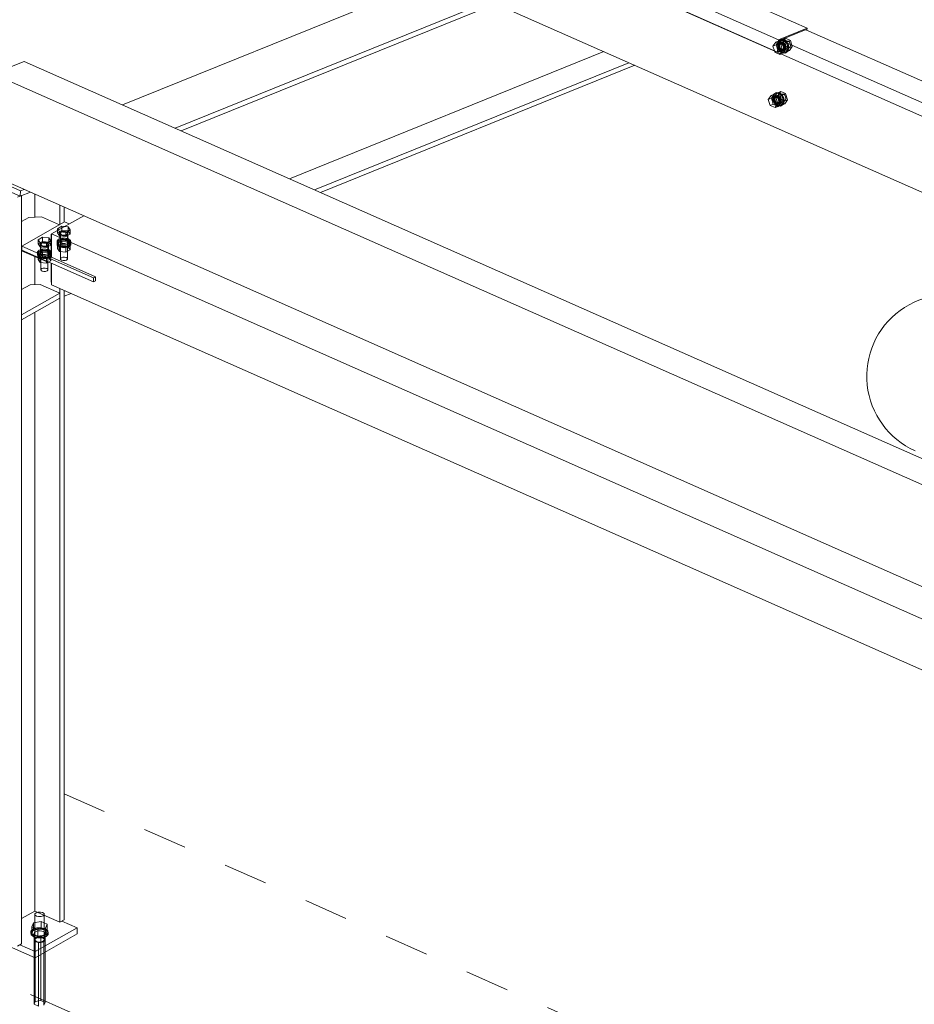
# Model space of a CAD drawing. Header units: millimetres. Extents: x -127 to 701, y 152 to 732.
# Tile 39 of 75: x 547 to 567, y 277 to 300. Entities that reach past the tile are written whole.
import ezdxf

# ---------------------------------------------------------------- set-up
doc = ezdxf.new("R2010")
doc.units = ezdxf.units.MM
for name, pattern in [('XKITLINE00', [0]), ('XKITLINE01', [4, 1, -1, 1, -1]), ('XKITLINE02', [4, 2, -2])]:
    doc.linetypes.add(name, pattern=pattern)
for name, color, linetype, lineweight in [('Schrauben', 7, 'Continuous', 0), ('Teil', 7, 'Continuous', 0), ('Text', 5, 'Continuous', 0)]:
    doc.layers.add(name, color=color, linetype=linetype, lineweight=lineweight)

msp = doc.modelspace()

# ---------------------------------------------------------------- linework, layer by layer
at = {"layer": 'Schrauben', "linetype": 'XKITLINE02', "lineweight": 0}
for p, q in [((564.123, 299.132), (564.211, 299.167)), ((564.146, 299.077), (564.211, 299.167)), ((564.211, 299.167), (564.32, 299.119)), ((563.991, 299.078), (563.926, 298.988)), ((563.926, 298.988), (563.996, 299.016)), ((563.926, 298.988), (563.96, 298.882)), ((563.991, 299.078), (564.061, 299.107)), ((564.101, 299.03), (563.991, 299.078)), ((563.996, 299.016), (564.061, 299.107)), ((564.041, 298.877), (563.996, 299.016)), ((564.048, 299.102), (564.026, 299.037)), ((564.026, 299.037), (564.035, 298.957)), ((564.035, 298.957), (564.074, 298.885)), ((564.042, 299.023), (564.036, 298.999)), ((564.036, 298.999), (564.037, 298.971)), ((564.037, 298.971), (564.045, 298.943)), ((564.054, 299.043), (564.042, 299.023)), ((564.045, 298.943), (564.059, 298.918)), ((564.057, 299.027), (564.046, 298.994)), ((564.046, 298.994), (564.051, 298.955)), ((564.097, 299.136), (564.048, 299.102)), ((564.048, 299.046), (564.07, 299.111)), ((564.057, 298.966), (564.048, 299.046)), ((564.051, 298.955), (564.07, 298.918)), ((564.071, 299.054), (564.054, 299.043)), ((564.082, 299.044), (564.057, 299.027)), ((564.096, 298.894), (564.057, 298.966)), ((564.123, 299.132), (564.058, 299.041)), ((564.058, 299.041), (564.146, 299.077)), ((564.058, 299.041), (564.102, 298.902)), ((564.064, 299.032), (564.058, 299.008)), ((564.058, 299.008), (564.059, 298.98)), ((564.059, 298.98), (564.067, 298.952)), ((564.061, 299.107), (564.171, 299.058)), ((564.076, 299.051), (564.064, 299.032)), ((564.067, 298.952), (564.081, 298.927)), ((564.07, 299.111), (564.119, 299.145)), ((564.111, 299.07), (564.071, 299.054)), ((564.092, 299.058), (564.071, 299.054)), ((564.093, 299.063), (564.076, 299.051)), ((564.076, 299.015), (564.081, 299.039)), ((564.077, 298.987), (564.076, 299.015)), ((564.085, 298.959), (564.077, 298.987)), ((564.081, 299.039), (564.093, 299.058)), ((564.082, 299.044), (564.24, 299.108)), ((564.112, 299.04), (564.082, 299.044)), ((564.098, 298.934), (564.085, 298.959)), ((564.114, 299.052), (564.092, 299.058)), ((564.093, 299.058), (564.111, 299.07)), ((564.114, 299.067), (564.093, 299.063)), ((564.097, 299.136), (564.119, 299.145)), ((564.158, 299.129), (564.097, 299.136)), ((564.117, 298.913), (564.098, 298.934)), ((564.101, 299.03), (564.171, 299.058)), ((564.145, 298.891), (564.101, 299.03)), ((564.102, 298.902), (564.19, 298.938)), ((564.111, 299.07), (564.131, 299.074)), ((564.142, 299.017), (564.112, 299.04)), ((564.135, 299.061), (564.114, 299.067)), ((564.135, 299.039), (564.114, 299.052)), ((564.119, 299.145), (564.18, 299.138)), ((564.232, 299.083), (564.123, 299.132)), ((564.13, 298.892), (564.288, 298.956)), ((564.131, 299.074), (564.153, 299.068)), ((564.157, 299.047), (564.135, 299.061)), ((564.153, 299.018), (564.135, 299.039)), ((564.161, 298.981), (564.142, 299.017)), ((564.19, 298.938), (564.146, 299.077)), ((564.153, 299.068), (564.174, 299.055)), ((564.167, 298.992), (564.153, 299.018)), ((564.155, 298.909), (564.166, 298.941)), ((564.175, 299.027), (564.157, 299.047)), ((564.217, 299.083), (564.158, 299.129)), ((564.166, 298.941), (564.161, 298.981)), ((564.175, 298.965), (564.167, 298.992)), ((564.17, 298.912), (564.176, 298.937)), ((564.171, 299.058), (564.216, 298.919)), ((564.174, 299.055), (564.193, 299.034)), ((564.189, 299.001), (564.175, 299.027)), ((564.176, 298.937), (564.175, 298.965)), ((564.18, 299.138), (564.239, 299.092)), ((564.197, 298.973), (564.189, 299.001)), ((564.3, 298.889), (564.19, 298.938)), ((564.192, 298.921), (564.198, 298.946)), ((564.193, 299.034), (564.206, 299.008)), ((564.198, 298.946), (564.197, 298.973)), ((564.21, 298.928), (564.198, 298.909)), ((564.204, 299.058), (564.215, 299.091)), ((564.209, 299.018), (564.204, 299.058)), ((564.206, 299.008), (564.214, 298.98)), ((564.228, 298.982), (564.209, 299.018)), ((564.215, 298.953), (564.21, 298.928)), ((564.212, 298.854), (564.277, 298.944)), ((564.214, 298.98), (564.215, 298.953)), ((564.215, 299.091), (564.24, 299.108)), ((564.256, 299.01), (564.217, 299.083)), ((564.257, 298.959), (564.228, 298.982)), ((564.232, 299.083), (564.32, 299.119)), ((564.277, 298.944), (564.232, 299.083)), ((564.239, 299.092), (564.278, 299.019)), ((564.24, 299.108), (564.27, 299.104)), ((564.243, 298.865), (564.265, 298.931)), ((564.265, 298.931), (564.256, 299.01)), ((564.288, 298.956), (564.257, 298.959)), ((564.287, 298.94), (564.265, 298.874)), ((564.27, 299.104), (564.299, 299.081)), ((564.277, 298.944), (564.365, 298.98)), ((564.278, 299.019), (564.287, 298.94)), ((564.313, 298.973), (564.288, 298.956)), ((564.299, 299.081), (564.319, 299.045)), ((564.365, 298.98), (564.3, 298.889)), ((564.324, 299.005), (564.313, 298.973)), ((564.319, 299.045), (564.324, 299.005)), ((564.32, 299.119), (564.365, 298.98)), ((564.041, 298.877), (564.004, 298.862)), ((564.041, 298.877), (564.151, 298.829)), ((564.059, 298.918), (564.077, 298.897)), ((564.07, 298.918), (564.1, 298.895)), ((564.074, 298.885), (564.133, 298.839)), ((564.077, 298.897), (564.098, 298.883)), ((564.081, 298.927), (564.099, 298.906)), ((564.154, 298.848), (564.096, 298.894)), ((564.145, 298.891), (564.096, 298.822)), ((564.098, 298.883), (564.12, 298.878)), ((564.099, 298.906), (564.12, 298.892)), ((564.1, 298.895), (564.13, 298.892)), ((564.102, 298.902), (564.212, 298.854)), ((564.151, 298.829), (564.114, 298.814)), ((564.138, 298.899), (564.117, 298.913)), ((564.12, 298.892), (564.142, 298.887)), ((564.12, 298.878), (564.141, 298.881)), ((564.13, 298.892), (564.155, 298.909)), ((564.133, 298.839), (564.194, 298.832)), ((564.16, 298.894), (564.138, 298.899)), ((564.18, 298.897), (564.141, 298.881)), ((564.141, 298.881), (564.158, 298.893)), ((564.142, 298.887), (564.163, 298.89)), ((564.145, 298.891), (564.216, 298.919)), ((564.216, 298.919), (564.151, 298.829)), ((564.216, 298.841), (564.154, 298.848)), ((564.158, 298.893), (564.17, 298.912)), ((564.18, 298.897), (564.16, 298.894)), ((564.163, 298.89), (564.18, 298.902)), ((564.18, 298.902), (564.192, 298.921)), ((564.198, 298.909), (564.18, 298.897)), ((564.194, 298.832), (564.243, 298.865)), ((564.194, 298.832), (564.216, 298.841)), ((564.212, 298.854), (564.3, 298.889)), ((564.265, 298.874), (564.216, 298.841)), ((563.941, 297.895), (563.918, 297.83)), ((563.918, 297.83), (563.928, 297.75)), ((563.94, 297.839), (563.962, 297.904)), ((563.95, 297.759), (563.94, 297.839)), ((563.989, 297.929), (563.941, 297.895)), ((564.015, 297.925), (563.95, 297.834)), ((563.95, 297.834), (564.038, 297.87)), ((563.95, 297.834), (563.995, 297.695)), ((563.956, 297.825), (563.95, 297.801)), ((563.968, 297.844), (563.956, 297.825)), ((563.962, 297.904), (564.011, 297.938)), ((564.003, 297.863), (563.963, 297.847)), ((563.985, 297.856), (563.968, 297.844)), ((563.968, 297.808), (563.974, 297.832)), ((563.974, 297.837), (564.132, 297.901)), ((563.974, 297.832), (563.986, 297.852)), ((564.006, 297.86), (563.985, 297.856)), ((563.986, 297.852), (564.003, 297.863)), ((563.989, 297.929), (564.011, 297.938)), ((564.051, 297.922), (563.989, 297.929)), ((564.003, 297.863), (564.023, 297.867)), ((564.028, 297.854), (564.006, 297.86)), ((564.011, 297.938), (564.073, 297.931)), ((564.015, 297.925), (564.103, 297.96)), ((564.125, 297.876), (564.015, 297.925)), ((564.023, 297.867), (564.045, 297.861)), ((564.049, 297.841), (564.028, 297.854)), ((564.038, 297.87), (564.103, 297.96)), ((564.082, 297.731), (564.038, 297.87)), ((564.045, 297.861), (564.067, 297.848)), ((564.067, 297.82), (564.049, 297.841)), ((564.109, 297.876), (564.051, 297.922)), ((564.067, 297.848), (564.085, 297.827)), ((564.081, 297.794), (564.067, 297.82)), ((564.073, 297.931), (564.131, 297.885)), ((564.085, 297.827), (564.099, 297.801)), ((564.096, 297.851), (564.108, 297.884)), ((564.101, 297.812), (564.096, 297.851)), ((564.121, 297.775), (564.101, 297.812)), ((564.103, 297.96), (564.212, 297.912)), ((564.108, 297.884), (564.132, 297.901)), ((564.148, 297.803), (564.109, 297.876)), ((564.125, 297.876), (564.212, 297.912)), ((564.169, 297.737), (564.125, 297.876)), ((564.131, 297.885), (564.17, 297.812)), ((564.132, 297.901), (564.163, 297.897)), ((564.163, 297.897), (564.192, 297.874)), ((564.17, 297.812), (564.18, 297.733)), ((564.192, 297.874), (564.211, 297.838)), ((564.211, 297.838), (564.216, 297.798)), ((564.212, 297.912), (564.257, 297.773)), ((563.928, 297.75), (563.967, 297.678)), ((563.95, 297.801), (563.951, 297.773)), ((563.989, 297.687), (563.95, 297.759)), ((563.951, 297.773), (563.959, 297.745)), ((563.959, 297.745), (563.973, 297.72)), ((563.967, 297.678), (564.025, 297.632)), ((563.969, 297.78), (563.968, 297.808)), ((563.977, 297.752), (563.969, 297.78)), ((563.973, 297.72), (563.992, 297.699)), ((563.991, 297.727), (563.977, 297.752)), ((564.047, 297.641), (563.989, 297.687)), ((564.009, 297.706), (563.991, 297.727)), ((563.992, 297.699), (564.013, 297.685)), ((563.995, 297.695), (564.082, 297.731)), ((563.995, 297.695), (564.104, 297.647)), ((564.03, 297.692), (564.009, 297.706)), ((564.013, 297.685), (564.035, 297.68)), ((564.023, 297.685), (564.181, 297.749)), ((564.025, 297.632), (564.087, 297.625)), ((564.052, 297.687), (564.03, 297.692)), ((564.073, 297.69), (564.033, 297.674)), ((564.035, 297.68), (564.055, 297.683)), ((564.108, 297.634), (564.047, 297.641)), ((564.073, 297.69), (564.052, 297.687)), ((564.055, 297.683), (564.072, 297.695)), ((564.072, 297.695), (564.084, 297.714)), ((564.09, 297.702), (564.073, 297.69)), ((564.089, 297.766), (564.081, 297.794)), ((564.192, 297.682), (564.082, 297.731)), ((564.084, 297.714), (564.09, 297.739)), ((564.087, 297.625), (564.135, 297.659)), ((564.087, 297.625), (564.108, 297.634)), ((564.09, 297.739), (564.089, 297.766)), ((564.102, 297.721), (564.09, 297.702)), ((564.099, 297.801), (564.107, 297.774)), ((564.108, 297.746), (564.102, 297.721)), ((564.104, 297.647), (564.169, 297.737)), ((564.104, 297.647), (564.192, 297.682)), ((564.107, 297.774), (564.108, 297.746)), ((564.157, 297.667), (564.108, 297.634)), ((564.15, 297.752), (564.121, 297.775)), ((564.135, 297.659), (564.158, 297.724)), ((564.158, 297.724), (564.148, 297.803)), ((564.181, 297.749), (564.15, 297.752)), ((564.18, 297.733), (564.157, 297.667)), ((564.169, 297.737), (564.257, 297.773)), ((564.205, 297.766), (564.181, 297.749)), ((564.257, 297.773), (564.192, 297.682)), ((564.216, 297.798), (564.205, 297.766)), ((547.681, 294.752), (547.778, 294.807)), ((547.681, 294.805), (547.681, 294.752)), ((547.727, 294.683), (547.681, 294.752)), ((547.727, 294.775), (547.7, 294.816)), ((547.727, 294.775), (547.871, 294.76)), ((547.727, 294.775), (547.727, 294.683)), ((547.871, 294.668), (547.727, 294.683)), ((547.739, 294.756), (547.731, 294.742)), ((547.731, 294.742), (547.731, 294.557)), ((547.731, 294.742), (547.733, 294.727)), ((547.733, 294.727), (547.744, 294.714)), ((547.754, 294.768), (547.739, 294.756)), ((547.744, 294.714), (547.763, 294.702)), ((547.764, 294.764), (547.746, 294.745)), ((547.746, 294.168), (547.746, 294.745)), ((547.746, 294.745), (547.748, 294.725)), ((547.748, 294.725), (547.771, 294.707)), ((547.777, 294.778), (547.754, 294.768)), ((547.777, 294.685), (547.754, 294.676)), ((547.763, 294.702), (547.787, 294.695)), ((547.799, 294.775), (547.764, 294.764)), ((547.771, 294.707), (547.808, 294.698)), ((547.804, 294.783), (547.777, 294.778)), ((547.804, 294.691), (547.777, 294.685)), ((547.778, 294.86), (547.778, 294.807)), ((547.778, 294.807), (547.921, 294.792)), ((547.787, 294.695), (547.815, 294.691)), ((547.84, 294.777), (547.799, 294.775)), ((547.833, 294.784), (547.804, 294.783)), ((547.833, 294.691), (547.804, 294.691)), ((547.808, 294.698), (547.85, 294.699)), ((547.815, 294.691), (547.845, 294.692)), ((547.862, 294.78), (547.833, 294.784)), ((547.862, 294.688), (547.833, 294.691)), ((547.921, 294.884), (547.837, 294.893)), ((547.877, 294.767), (547.84, 294.777)), ((547.845, 294.692), (547.872, 294.697)), ((547.85, 294.699), (547.884, 294.711)), ((547.886, 294.772), (547.862, 294.78)), ((547.886, 294.68), (547.862, 294.688)), ((547.871, 294.76), (547.968, 294.815)), ((547.871, 294.76), (547.871, 294.668)), ((547.968, 294.723), (547.871, 294.668)), ((547.872, 294.697), (547.894, 294.706)), ((547.9, 294.75), (547.877, 294.767)), ((547.884, 294.711), (547.903, 294.729)), ((547.905, 294.761), (547.886, 294.772)), ((547.905, 294.669), (547.886, 294.68)), ((547.894, 294.706), (547.91, 294.719)), ((547.903, 294.729), (547.9, 294.75)), ((547.903, 294.152), (547.903, 294.729)), ((547.915, 294.747), (547.905, 294.761)), ((547.91, 294.719), (547.917, 294.733)), ((547.917, 294.733), (547.915, 294.747)), ((547.917, 294.733), (547.917, 294.548)), ((547.968, 294.815), (547.921, 294.884)), ((547.921, 294.884), (547.921, 294.792)), ((547.968, 294.723), (547.921, 294.792)), ((547.968, 294.815), (547.968, 294.723)), ((547.29, 294.492), (547.29, 294.307)), ((547.304, 294.496), (547.304, 294.151)), ((547.461, 294.48), (547.461, 294.094)), ((547.476, 294.483), (547.476, 294.298)), ((547.705, 294.606), (547.668, 294.569)), ((547.705, 294.577), (547.668, 294.54)), ((547.668, 294.569), (547.668, 294.511)), ((547.668, 294.569), (547.673, 294.527)), ((547.668, 294.511), (547.705, 294.548)), ((547.668, 294.54), (547.673, 294.498)), ((547.673, 294.469), (547.668, 294.511)), ((547.673, 294.527), (547.718, 294.493)), ((547.673, 294.498), (547.718, 294.464)), ((547.718, 294.435), (547.673, 294.469)), ((547.778, 294.564), (547.681, 294.509)), ((547.681, 294.509), (547.727, 294.44)), ((547.681, 294.509), (547.681, 294.394)), ((547.774, 294.628), (547.705, 294.606)), ((547.774, 294.6), (547.705, 294.577)), ((547.705, 294.548), (547.774, 294.571)), ((547.718, 294.493), (547.792, 294.474)), ((547.718, 294.464), (547.792, 294.445)), ((547.739, 294.664), (547.731, 294.649)), ((547.731, 294.649), (547.733, 294.635)), ((547.731, 294.557), (547.739, 294.571)), ((547.733, 294.542), (547.731, 294.557)), ((547.733, 294.635), (547.744, 294.621)), ((547.744, 294.529), (547.733, 294.542)), ((547.754, 294.676), (547.739, 294.664)), ((547.739, 294.571), (547.754, 294.584)), ((547.744, 294.621), (547.763, 294.61)), ((547.763, 294.518), (547.744, 294.529)), ((547.754, 294.584), (547.777, 294.593)), ((547.763, 294.61), (547.787, 294.602)), ((547.787, 294.51), (547.763, 294.518)), ((547.856, 294.631), (547.774, 294.628)), ((547.856, 294.602), (547.774, 294.6)), ((547.774, 294.571), (547.856, 294.573)), ((547.777, 294.593), (547.804, 294.598)), ((547.921, 294.55), (547.778, 294.564)), ((547.778, 294.564), (547.778, 294.449)), ((547.787, 294.602), (547.815, 294.599)), ((547.815, 294.506), (547.787, 294.51)), ((547.792, 294.474), (547.875, 294.477)), ((547.804, 294.598), (547.833, 294.599)), ((547.815, 294.599), (547.845, 294.599)), ((547.845, 294.507), (547.815, 294.506)), ((547.833, 294.599), (547.862, 294.595)), ((547.845, 294.599), (547.872, 294.605)), ((547.872, 294.512), (547.845, 294.507)), ((547.93, 294.612), (547.856, 294.631)), ((547.93, 294.584), (547.856, 294.602)), ((547.856, 294.573), (547.93, 294.555)), ((547.862, 294.595), (547.886, 294.588)), ((547.871, 294.425), (547.968, 294.48)), ((547.872, 294.605), (547.894, 294.614)), ((547.894, 294.522), (547.872, 294.512)), ((547.875, 294.477), (547.944, 294.5)), ((547.875, 294.448), (547.944, 294.471)), ((547.886, 294.588), (547.905, 294.576)), ((547.894, 294.614), (547.91, 294.626)), ((547.91, 294.534), (547.894, 294.522)), ((547.915, 294.655), (547.905, 294.669)), ((547.905, 294.576), (547.915, 294.563)), ((547.91, 294.626), (547.917, 294.64)), ((547.917, 294.548), (547.91, 294.534)), ((547.917, 294.64), (547.915, 294.655)), ((547.915, 294.563), (547.917, 294.548)), ((547.968, 294.48), (547.921, 294.55)), ((547.921, 294.55), (547.921, 294.434)), ((547.976, 294.578), (547.93, 294.612)), ((547.976, 294.549), (547.93, 294.584)), ((547.93, 294.555), (547.976, 294.52)), ((547.944, 294.5), (547.981, 294.537)), ((547.944, 294.471), (547.981, 294.508)), ((547.981, 294.479), (547.944, 294.442)), ((547.968, 294.48), (547.968, 294.365)), ((547.981, 294.537), (547.976, 294.578)), ((547.981, 294.508), (547.976, 294.549)), ((547.976, 294.52), (547.981, 294.479)), ((547.981, 294.537), (547.981, 294.479)), ((547.263, 294.356), (547.226, 294.319)), ((547.263, 294.327), (547.226, 294.29)), ((547.226, 294.319), (547.226, 294.261)), ((547.226, 294.319), (547.231, 294.278)), ((547.226, 294.261), (547.263, 294.298)), ((547.226, 294.29), (547.231, 294.249)), ((547.231, 294.22), (547.226, 294.261)), ((547.231, 294.278), (547.277, 294.243)), ((547.231, 294.249), (547.277, 294.214)), ((547.336, 294.315), (547.239, 294.26)), ((547.239, 294.26), (547.286, 294.19)), ((547.239, 294.26), (547.239, 294.179)), ((547.332, 294.379), (547.263, 294.356)), ((547.332, 294.35), (547.263, 294.327)), ((547.263, 294.298), (547.332, 294.321)), ((547.277, 294.243), (547.351, 294.225)), ((547.297, 294.414), (547.29, 294.4)), ((547.29, 294.4), (547.291, 294.385)), ((547.29, 294.307), (547.297, 294.322)), ((547.291, 294.293), (547.29, 294.307)), ((547.291, 294.385), (547.302, 294.372)), ((547.302, 294.279), (547.291, 294.293)), ((547.313, 294.426), (547.297, 294.414)), ((547.297, 294.322), (547.313, 294.334)), ((547.302, 294.372), (547.321, 294.36)), ((547.321, 294.268), (547.302, 294.279)), ((547.335, 294.436), (547.313, 294.426)), ((547.313, 294.334), (547.335, 294.343)), ((547.321, 294.36), (547.345, 294.353)), ((547.345, 294.26), (547.321, 294.268)), ((547.415, 294.381), (547.332, 294.379)), ((547.415, 294.352), (547.332, 294.35)), ((547.332, 294.321), (547.415, 294.324)), ((547.362, 294.441), (547.335, 294.436)), ((547.335, 294.343), (547.362, 294.348)), ((547.48, 294.3), (547.336, 294.315)), ((547.336, 294.315), (547.336, 294.199)), ((547.345, 294.353), (547.374, 294.349)), ((547.374, 294.256), (547.345, 294.26)), ((547.392, 294.442), (547.362, 294.441)), ((547.362, 294.348), (547.392, 294.349)), ((547.374, 294.349), (547.403, 294.35)), ((547.403, 294.257), (547.374, 294.256)), ((547.42, 294.438), (547.392, 294.442)), ((547.392, 294.349), (547.42, 294.346)), ((547.403, 294.35), (547.43, 294.355)), ((547.43, 294.263), (547.403, 294.257)), ((547.489, 294.363), (547.415, 294.381)), ((547.489, 294.334), (547.415, 294.352)), ((547.415, 294.324), (547.489, 294.305)), ((547.444, 294.43), (547.42, 294.438)), ((547.42, 294.346), (547.444, 294.338)), ((547.43, 294.355), (547.453, 294.364)), ((547.453, 294.272), (547.43, 294.263)), ((547.433, 294.227), (547.502, 294.25)), ((547.463, 294.419), (547.444, 294.43)), ((547.444, 294.338), (547.463, 294.327)), ((547.453, 294.364), (547.468, 294.377)), ((547.468, 294.284), (547.453, 294.272)), ((547.474, 294.405), (547.463, 294.419)), ((547.463, 294.327), (547.474, 294.313)), ((547.468, 294.377), (547.476, 294.391)), ((547.476, 294.298), (547.468, 294.284)), ((547.476, 294.391), (547.474, 294.405)), ((547.474, 294.313), (547.476, 294.298)), ((547.526, 294.231), (547.48, 294.3)), ((547.48, 294.3), (547.48, 294.184)), ((547.534, 294.328), (547.489, 294.363)), ((547.534, 294.299), (547.489, 294.334)), ((547.489, 294.305), (547.534, 294.271)), ((547.502, 294.25), (547.539, 294.287)), ((547.502, 294.221), (547.539, 294.258)), ((547.539, 294.287), (547.534, 294.328)), ((547.539, 294.258), (547.534, 294.299)), ((547.534, 294.271), (547.539, 294.229)), ((547.539, 294.287), (547.539, 294.229)), ((547.681, 294.394), (547.778, 294.449)), ((547.727, 294.325), (547.681, 294.394)), ((547.792, 294.416), (547.718, 294.435)), ((547.727, 294.44), (547.871, 294.425)), ((547.727, 294.44), (547.727, 294.325)), ((547.871, 294.31), (547.727, 294.325)), ((547.778, 294.449), (547.921, 294.434)), ((547.792, 294.445), (547.875, 294.448)), ((547.875, 294.419), (547.792, 294.416)), ((547.871, 294.425), (547.871, 294.31)), ((547.968, 294.365), (547.871, 294.31)), ((547.944, 294.442), (547.875, 294.419)), ((547.968, 294.365), (547.921, 294.434)), ((547.277, 294.185), (547.231, 294.22)), ((547.336, 294.199), (547.274, 294.164)), ((547.277, 294.214), (547.351, 294.196)), ((547.351, 294.167), (547.277, 294.185)), ((547.286, 294.19), (547.429, 294.176)), ((547.286, 294.19), (547.286, 294.159)), ((547.336, 294.199), (547.48, 294.184)), ((547.351, 294.225), (547.433, 294.227)), ((547.351, 294.196), (547.433, 294.198)), ((547.433, 294.169), (547.351, 294.167)), ((547.429, 294.176), (547.526, 294.231)), ((547.429, 294.176), (547.429, 294.095)), ((547.433, 294.198), (547.502, 294.221)), ((547.502, 294.192), (547.433, 294.169)), ((547.526, 294.115), (547.476, 294.087)), ((547.526, 294.115), (547.48, 294.184)), ((547.539, 294.229), (547.502, 294.192)), ((547.526, 294.231), (547.526, 294.115)), ((547.746, 294.168), (547.764, 294.186)), ((547.748, 294.147), (547.746, 294.168)), ((547.771, 294.13), (547.748, 294.147)), ((547.764, 294.186), (547.799, 294.198)), ((547.808, 294.121), (547.771, 294.13)), ((547.799, 294.198), (547.84, 294.199)), ((547.85, 294.122), (547.808, 294.121)), ((547.84, 294.199), (547.877, 294.19)), ((547.884, 294.133), (547.85, 294.122)), ((547.877, 294.19), (547.9, 294.173)), ((547.903, 294.152), (547.884, 294.133)), ((547.9, 294.173), (547.903, 294.152)), ((547.146, 278.843), (547.146, 278.705)), ((547.167, 278.848), (547.167, 278.709)), ((547.376, 278.827), (547.376, 278.688)), ((547.398, 278.831), (547.398, 278.693)), ((547.146, 278.705), (547.155, 278.724)), ((547.148, 278.685), (547.146, 278.705)), ((547.174, 278.742), (547.148, 278.678)), ((547.163, 278.667), (547.148, 278.685)), ((547.148, 277.235), (547.148, 278.678)), ((547.148, 278.678), (547.246, 278.635)), ((547.155, 278.724), (547.177, 278.741)), ((547.188, 278.651), (547.163, 278.667)), ((547.167, 278.709), (547.192, 278.734)), ((547.17, 278.682), (547.167, 278.709)), ((547.201, 278.659), (547.17, 278.682)), ((547.298, 278.763), (547.174, 278.742)), ((547.174, 277.299), (547.174, 278.742)), ((547.177, 278.741), (547.207, 278.753)), ((547.221, 278.641), (547.188, 278.651)), ((547.192, 278.734), (547.238, 278.749)), ((547.25, 278.646), (547.201, 278.659)), ((547.207, 278.753), (547.244, 278.761)), ((547.26, 278.636), (547.221, 278.641)), ((547.238, 278.749), (547.293, 278.751)), ((547.244, 278.761), (547.284, 278.762)), ((547.246, 278.635), (547.37, 278.655)), ((547.246, 277.191), (547.246, 278.635)), ((547.305, 278.648), (547.25, 278.646)), ((547.299, 278.637), (547.26, 278.636)), ((547.284, 278.762), (547.322, 278.757)), ((547.293, 278.751), (547.342, 278.739)), ((547.298, 277.319), (547.298, 278.763)), ((547.396, 278.719), (547.298, 278.763)), ((547.336, 278.644), (547.299, 278.637)), ((547.352, 278.663), (547.305, 278.648)), ((547.322, 278.757), (547.356, 278.746)), ((547.367, 278.657), (547.336, 278.644)), ((547.342, 278.739), (547.373, 278.716)), ((547.376, 278.688), (547.352, 278.663)), ((547.356, 278.746), (547.381, 278.731)), ((547.388, 278.673), (547.367, 278.657)), ((547.37, 278.655), (547.396, 278.719)), ((547.37, 277.212), (547.37, 278.655)), ((547.373, 278.716), (547.376, 278.688)), ((547.381, 278.731), (547.395, 278.712)), ((547.398, 278.693), (547.388, 278.673)), ((547.395, 278.712), (547.398, 278.693)), ((547.396, 277.276), (547.396, 278.719)), ((547.148, 277.235), (547.174, 277.299)), ((547.174, 277.299), (547.298, 277.319)), ((547.298, 277.319), (547.396, 277.276)), ((547.396, 277.276), (547.37, 277.212)), ((547.246, 277.191), (547.148, 277.235))]:
    msp.add_line(p, q, dxfattribs=at)
at = {"layer": 'Schrauben', "linetype": 'XKITLINE00', "lineweight": 0}
for p, q in [((563.96, 298.882), (563.971, 298.849)), ((564.004, 298.862), (563.971, 298.849)), ((563.971, 298.849), (564.08, 298.801)), ((564.096, 298.822), (564.08, 298.801)), ((564.114, 298.814), (564.08, 298.801)), ((563.884, 297.871), (563.819, 297.781)), ((563.884, 297.871), (563.954, 297.9)), ((563.993, 297.823), (563.884, 297.871)), ((563.889, 297.809), (563.954, 297.9)), ((563.934, 297.816), (563.928, 297.792)), ((563.946, 297.836), (563.934, 297.816)), ((563.95, 297.82), (563.938, 297.787)), ((563.963, 297.847), (563.946, 297.836)), ((563.974, 297.837), (563.95, 297.82)), ((563.954, 297.9), (564.063, 297.851)), ((563.984, 297.851), (563.963, 297.847)), ((564.005, 297.833), (563.974, 297.837)), ((564.006, 297.845), (563.984, 297.851)), ((563.993, 297.823), (564.063, 297.851)), ((564.038, 297.684), (563.993, 297.823)), ((564.034, 297.81), (564.005, 297.833)), ((564.027, 297.832), (564.006, 297.845)), ((564.046, 297.811), (564.027, 297.832)), ((564.053, 297.774), (564.034, 297.81)), ((564.059, 297.786), (564.046, 297.811)), ((564.063, 297.851), (564.108, 297.712)), ((563.819, 297.781), (563.889, 297.809)), ((563.819, 297.781), (563.863, 297.642)), ((563.863, 297.642), (563.933, 297.67)), ((563.863, 297.642), (563.973, 297.594)), ((563.933, 297.67), (563.889, 297.809)), ((563.928, 297.792), (563.93, 297.764)), ((563.93, 297.764), (563.937, 297.736)), ((564.043, 297.622), (563.933, 297.67)), ((563.937, 297.736), (563.951, 297.711)), ((563.938, 297.787), (563.943, 297.748)), ((563.943, 297.748), (563.963, 297.711)), ((563.951, 297.711), (563.97, 297.69)), ((563.963, 297.711), (563.992, 297.688)), ((563.97, 297.69), (563.991, 297.676)), ((563.973, 297.594), (564.038, 297.684)), ((563.973, 297.594), (564.043, 297.622)), ((563.991, 297.676), (564.013, 297.671)), ((563.992, 297.688), (564.023, 297.685)), ((564.013, 297.671), (564.033, 297.674)), ((564.023, 297.685), (564.047, 297.702)), ((564.033, 297.674), (564.05, 297.686)), ((564.038, 297.684), (564.108, 297.712)), ((564.108, 297.712), (564.043, 297.622)), ((564.047, 297.702), (564.058, 297.734)), ((564.05, 297.686), (564.063, 297.705)), ((564.058, 297.734), (564.053, 297.774)), ((564.067, 297.758), (564.059, 297.786)), ((564.063, 297.705), (564.068, 297.73)), ((564.068, 297.73), (564.067, 297.758)), ((547.778, 294.899), (547.681, 294.844)), ((547.7, 294.816), (547.681, 294.844)), ((547.681, 294.844), (547.681, 294.805)), ((547.837, 294.893), (547.778, 294.899)), ((547.778, 294.899), (547.778, 294.86)), ((547.336, 294.649), (547.239, 294.595)), ((547.239, 294.595), (547.286, 294.525)), ((547.239, 294.595), (547.239, 294.502)), ((547.239, 294.502), (547.336, 294.557)), ((547.286, 294.433), (547.239, 294.502)), ((547.286, 294.525), (547.429, 294.511)), ((547.286, 294.525), (547.286, 294.433)), ((547.297, 294.506), (547.29, 294.492)), ((547.29, 294.492), (547.291, 294.478)), ((547.291, 294.478), (547.302, 294.464)), ((547.313, 294.519), (547.297, 294.506)), ((547.302, 294.464), (547.321, 294.453)), ((547.323, 294.514), (547.304, 294.496)), ((547.304, 294.496), (547.307, 294.475)), ((547.307, 294.475), (547.33, 294.458)), ((547.335, 294.528), (547.313, 294.519)), ((547.357, 294.526), (547.323, 294.514)), ((547.33, 294.458), (547.367, 294.448)), ((547.362, 294.533), (547.335, 294.528)), ((547.48, 294.635), (547.336, 294.649)), ((547.336, 294.649), (547.336, 294.557)), ((547.336, 294.557), (547.48, 294.542)), ((547.399, 294.527), (547.357, 294.526)), ((547.392, 294.534), (547.362, 294.533)), ((547.42, 294.53), (547.392, 294.534)), ((547.436, 294.518), (547.399, 294.527)), ((547.408, 294.45), (547.443, 294.461)), ((547.444, 294.523), (547.42, 294.53)), ((547.429, 294.511), (547.526, 294.565)), ((547.429, 294.511), (547.429, 294.418)), ((547.526, 294.473), (547.429, 294.418)), ((547.43, 294.447), (547.453, 294.457)), ((547.458, 294.5), (547.436, 294.518)), ((547.443, 294.461), (547.461, 294.48)), ((547.463, 294.511), (547.444, 294.523)), ((547.453, 294.457), (547.468, 294.469)), ((547.461, 294.48), (547.458, 294.5)), ((547.474, 294.498), (547.463, 294.511)), ((547.468, 294.469), (547.476, 294.483)), ((547.476, 294.483), (547.474, 294.498)), ((547.526, 294.565), (547.48, 294.635)), ((547.48, 294.635), (547.48, 294.542)), ((547.526, 294.473), (547.48, 294.542)), ((547.526, 294.565), (547.526, 294.473)), ((547.429, 294.418), (547.286, 294.433)), ((547.321, 294.453), (547.345, 294.445)), ((547.345, 294.445), (547.374, 294.441)), ((547.367, 294.448), (547.408, 294.45)), ((547.374, 294.441), (547.403, 294.442)), ((547.403, 294.442), (547.43, 294.447)), ((547.239, 294.179), (547.239, 294.144)), ((547.274, 294.164), (547.239, 294.144)), ((547.286, 294.075), (547.239, 294.144)), ((547.286, 294.159), (547.286, 294.075)), ((547.429, 294.06), (547.286, 294.075)), ((547.304, 294.151), (547.304, 293.918)), ((547.429, 294.095), (547.429, 294.06)), ((547.476, 294.087), (547.429, 294.06)), ((547.461, 294.094), (547.461, 293.902)), ((547.304, 293.918), (547.323, 293.937)), ((547.307, 293.898), (547.304, 293.918)), ((547.33, 293.88), (547.307, 293.898)), ((547.323, 293.937), (547.357, 293.948)), ((547.367, 293.871), (547.33, 293.88)), ((547.357, 293.948), (547.399, 293.95)), ((547.408, 293.872), (547.367, 293.871)), ((547.399, 293.95), (547.436, 293.94)), ((547.443, 293.884), (547.408, 293.872)), ((547.436, 293.94), (547.458, 293.923)), ((547.461, 293.902), (547.443, 293.884)), ((547.458, 293.923), (547.461, 293.902)), ((547.192, 279.311), (547.167, 279.287)), ((547.167, 279.287), (547.167, 278.848)), ((547.167, 279.287), (547.17, 279.259)), ((547.17, 279.259), (547.201, 279.236)), ((547.238, 279.327), (547.192, 279.311)), ((547.293, 279.328), (547.238, 279.327)), ((547.342, 279.316), (547.293, 279.328)), ((547.373, 279.293), (547.342, 279.316)), ((547.352, 279.241), (547.376, 279.265)), ((547.376, 279.265), (547.373, 279.293)), ((547.376, 279.265), (547.376, 278.827)), ((547.133, 279.083), (547.096, 278.993)), ((547.308, 279.113), (547.133, 279.083)), ((547.133, 278.933), (547.133, 279.083)), ((547.201, 279.236), (547.25, 279.224)), ((547.25, 279.224), (547.305, 279.225)), ((547.305, 279.225), (547.352, 279.241)), ((547.308, 278.962), (547.308, 279.113)), ((547.447, 279.051), (547.308, 279.113)), ((547.41, 278.961), (547.447, 279.051)), ((547.447, 278.901), (547.447, 279.051)), ((547.122, 278.938), (547.076, 278.892)), ((547.076, 278.857), (547.122, 278.903)), ((547.076, 278.857), (547.076, 278.892)), ((547.076, 278.892), (547.082, 278.84)), ((547.082, 278.806), (547.076, 278.857)), ((547.082, 278.84), (547.139, 278.797)), ((547.096, 278.843), (547.096, 278.993)), ((547.096, 278.993), (547.235, 278.931)), ((547.096, 278.843), (547.133, 278.933)), ((547.235, 278.781), (547.096, 278.843)), ((547.208, 278.967), (547.122, 278.938)), ((547.122, 278.903), (547.208, 278.932)), ((547.133, 278.933), (547.308, 278.962)), ((547.155, 278.862), (547.146, 278.843)), ((547.146, 278.843), (547.148, 278.824)), ((547.148, 278.824), (547.163, 278.805)), ((547.177, 278.879), (547.155, 278.862)), ((547.207, 278.892), (547.177, 278.879)), ((547.244, 278.899), (547.207, 278.892)), ((547.312, 278.97), (547.208, 278.967)), ((547.208, 278.932), (547.312, 278.935)), ((547.235, 278.931), (547.41, 278.961)), ((547.235, 278.781), (547.235, 278.931)), ((547.41, 278.811), (547.235, 278.781)), ((547.284, 278.9), (547.244, 278.899)), ((547.322, 278.895), (547.284, 278.9)), ((547.308, 278.962), (547.447, 278.901)), ((547.404, 278.947), (547.312, 278.97)), ((547.312, 278.935), (547.404, 278.912)), ((547.356, 278.885), (547.322, 278.895)), ((547.335, 278.777), (547.421, 278.806)), ((547.381, 278.869), (547.356, 278.885)), ((547.367, 278.795), (547.388, 278.812)), ((547.395, 278.851), (547.381, 278.869)), ((547.388, 278.812), (547.398, 278.831)), ((547.398, 278.831), (547.395, 278.851)), ((547.461, 278.904), (547.404, 278.947)), ((547.404, 278.912), (547.461, 278.869)), ((547.41, 278.811), (547.41, 278.961)), ((547.447, 278.901), (547.41, 278.811)), ((547.421, 278.806), (547.468, 278.852)), ((547.468, 278.817), (547.421, 278.771)), ((547.468, 278.852), (547.461, 278.904)), ((547.461, 278.869), (547.468, 278.817)), ((547.468, 278.817), (547.468, 278.852)), ((547.139, 278.762), (547.082, 278.806)), ((547.139, 278.797), (547.232, 278.774)), ((547.232, 278.739), (547.139, 278.762)), ((547.163, 278.805), (547.188, 278.79)), ((547.188, 278.79), (547.221, 278.779)), ((547.221, 278.779), (547.26, 278.774)), ((547.232, 278.774), (547.335, 278.777)), ((547.335, 278.742), (547.232, 278.739)), ((547.26, 278.774), (547.299, 278.775)), ((547.299, 278.775), (547.336, 278.783)), ((547.421, 278.771), (547.335, 278.742)), ((547.336, 278.783), (547.367, 278.795))]:
    msp.add_line(p, q, dxfattribs=at)
at = {"layer": 'Teil', "linetype": 'XKITLINE01', "lineweight": 0}
for p, q in [((621.142, 244.686), (397.653, 343.549)), ((547.828, 282.013), (607.672, 255.54))]:
    msp.add_line(p, q, dxfattribs=at)
at = {"layer": 'Teil', "linetype": 'XKITLINE00', "lineweight": 0}
for p, q in [((546.939, 306.411), (620.585, 273.833)), ((546.953, 306.41), (564.028, 298.856)), ((547.874, 306.291), (564.052, 299.134)), ((549.627, 306.065), (564.701, 299.397)), ((549.155, 297.654), (556.293, 300.542)), ((557.054, 300.205), (618.866, 272.862)), ((550.354, 297.124), (557.491, 300.012)), ((550.488, 297.064), (557.626, 299.953)), ((564.052, 299.134), (564.701, 299.397)), ((564.701, 299.397), (564.697, 299.352)), ((564.682, 299.365), (564.068, 299.117)), ((564.674, 299.362), (582.083, 291.661)), ((564.681, 299.359), (564.682, 299.365)), ((564.028, 298.856), (564.052, 299.134)), ((564.068, 299.117), (564.045, 298.863)), ((564.095, 299.128), (620.889, 274.005)), ((552.947, 295.977), (560.085, 298.865)), ((564.045, 298.863), (564.028, 298.856)), ((546.219, 298.359), (546.92, 298.643)), ((546.92, 298.643), (580.401, 283.832)), ((553.516, 295.725), (560.653, 298.614)), ((553.65, 295.666), (560.787, 298.554)), ((580.181, 283.335), (546.219, 298.359)), ((545.631, 296.111), (546.829, 295.581)), ((546.219, 296.049), (579.326, 281.404)), ((546.266, 295.956), (546.84, 295.702)), ((546.768, 295.557), (546.865, 295.596)), ((546.829, 295.581), (546.84, 295.702)), ((546.829, 295.581), (547.063, 295.676)), ((546.84, 295.702), (546.926, 295.737)), ((546.865, 294.437), (546.865, 295.596)), ((547.164, 295.107), (547.164, 295.631)), ((547.731, 294.936), (547.731, 295.381)), ((547.541, 294.726), (548.274, 295.14)), ((547.828, 294.991), (547.828, 295.338)), ((546.865, 295.008), (547.032, 295.102)), ((547.84, 294.998), (546.868, 294.448)), ((547.314, 295.111), (547.032, 295.102)), ((547.722, 294.931), (547.314, 295.111)), ((547.942, 294.952), (547.84, 294.998)), ((547.541, 294.722), (547.538, 294.72)), ((547.538, 294.72), (547.541, 294.718)), ((547.538, 294.72), (547.538, 294.223)), ((547.541, 294.195), (547.541, 294.726)), ((547.541, 294.726), (616.827, 264.077)), ((546.865, 278.608), (546.865, 294.437)), ((546.865, 294.437), (546.868, 294.436)), ((546.865, 294.345), (547.447, 294.088)), ((546.868, 294.448), (548.496, 293.728)), ((546.868, 294.448), (546.868, 294.356)), ((546.868, 294.356), (548.496, 293.636)), ((547.164, 293.575), (547.164, 294.213)), ((547.447, 294.088), (547.447, 294.1)), ((547.447, 294.088), (547.459, 294.095)), ((547.538, 294.223), (547.541, 294.222)), ((547.538, 293.634), (547.538, 294.06)), ((548.54, 293.753), (547.541, 294.195)), ((547.541, 293.571), (547.541, 294.058)), ((547.058, 293.572), (546.865, 293.462)), ((547.284, 293.578), (547.058, 293.572)), ((547.731, 293.381), (547.284, 293.578)), ((547.541, 293.633), (547.538, 293.634)), ((616.827, 262.922), (547.541, 293.571)), ((548.496, 293.728), (548.54, 293.753)), ((548.496, 293.636), (548.496, 293.728)), ((548.496, 293.636), (548.54, 293.661)), ((548.54, 293.661), (548.54, 293.753)), ((546.865, 292.891), (547.731, 293.381)), ((547.731, 279.097), (547.731, 293.487)), ((547.731, 293.265), (547.731, 293.381)), ((547.828, 279.152), (547.828, 293.444)), ((547.828, 293.424), (547.853, 293.434)), ((547.828, 293.31), (547.828, 293.424)), ((547.828, 293.31), (547.987, 293.374)), ((546.865, 292.776), (547.731, 293.265)), ((546.865, 292.891), (546.865, 292.776)), ((547.164, 279.348), (547.164, 292.945)), ((546.865, 279.179), (547.164, 279.348)), ((547.164, 279.348), (547.731, 279.097)), ((545.273, 279.129), (547.171, 278.289)), ((547.731, 279.097), (547.828, 279.152)), ((548.125, 278.967), (547.775, 279.122)), ((547.171, 278.428), (548.125, 278.967)), ((547.171, 278.289), (548.125, 278.829)), ((548.125, 278.829), (548.125, 278.967)), ((546.768, 278.553), (546.865, 278.608)), ((546.821, 278.583), (547.171, 278.428)), ((547.171, 278.289), (547.171, 278.428))]:
    msp.add_line(p, q, dxfattribs=at)
at = {"layer": 'Text', "linetype": 'XKITLINE00', "lineweight": 0}
msp.add_arc((567.904, 291.493), 1.85, 66.1372, 246.1372, dxfattribs=at)

doc.saveas('drawing.dxf')
